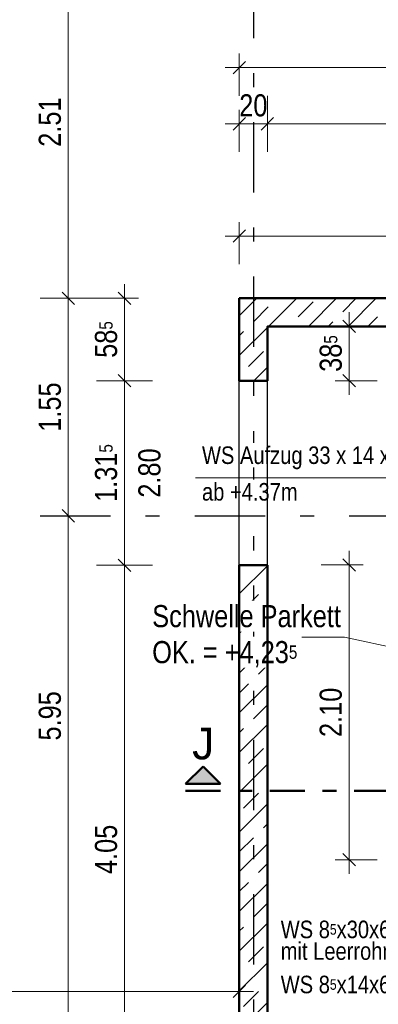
# Model space of a CAD drawing. Header units: millimetres. Extents: x 0 to 78.9, y -26.7 to 42.
# Tile 45 of 68: x 36 to 38.5, y 21.2 to 28.2. Entities that reach past the tile are written whole.
import ezdxf

# ---------------------------------------------------------------- set-up
doc = ezdxf.new("R2010")
doc.units = ezdxf.units.MM
doc.linetypes.add('DASHDOT', pattern=[1, 0.5, -0.25, 0, -0.25])
doc.linetypes.add('DASHDOTX2', pattern=[2, 1, -0.5, 0, -0.5])
for name, color, linetype, lineweight in [('Achsen', 7, 'Continuous', 20), ('Schraffuren', 7, 'Continuous', 20), ('Texte', 7, 'Continuous', 20)]:
    doc.layers.add(name, color=color, linetype=linetype, lineweight=lineweight)
doc.styles.add('Arial', font='arial.ttf')
doc.styles.add('Arial Narrow', font='ARIALN.TTF')
doc.dimstyles.new('Arch_Strakon_dimstyle', dxfattribs={"dimtxt": 11.25, "dimasz": 1, "dimexe": 1.25, "dimexo": 0.0625, "dimgap": 1, "dimtad": 0, "dimdec": 5, "dimzin": 12, "dimdsep": 46, "dimtxsty": 'Arial Narrow', "dimblk": 'Arrowhead_Tick', "dimsah": 1, "dimcen": 0, "dimse1": 1, "dimse2": 1, "dimclrd": 6, "dimclrt": 3, "dimazin": 0, "dimtfac": 1, "dimtdec": 4, "dimtmove": 0, "dimatfit": 3, "dimldrblk": 'NONE', "dimfxl": 1, "dimtvp": 1, "dimtolj": 1, "dimtzin": 0, "dimlwd": 13, "dimarcsym": 2})
pattern_1 = [(45, (0, 0), (-0.14142136, 0.14142136), [0.15, -0.1]), (45, (-0.07071, 0.07071), (-0.14142136, 0.14142136), [])]

# ---------------------------------------------------------------- blocks, each defined once
blk = doc.blocks.new('Arrowhead_Tick')
at = {"color": 0, "linetype": 'Continuous', "lineweight": -2}
for p, q in [((0, 20), (0, -10)), ((-1, 0), (0, 0)), ((10, 0), (0, 0))]:
    blk.add_line(p, q, dxfattribs=at)
at = {"color": 2, "linetype": 'Continuous', "lineweight": 35}
blk.add_line((4.42, 4.42), (-4.42, -4.42), dxfattribs=at)
blk = doc.blocks.new('*D46')
at = {"layer": 'Achsen', "color": 6, "linetype": 'Continuous', "lineweight": 13}
blk.add_line((42.7, 24.2984), (42.7, 25.9784), dxfattribs=at)
at = {"layer": 'Defpoints', "color": 0}
for p in [(37.7176, 25.9884), (42.7, 25.9884), (39.4476, 24.2884)]:
    blk.add_point(p, dxfattribs=at)
at = {"layer": 'Achsen', "color": 6, "lineweight": 13, "xscale": 0.01, "yscale": 0.01, "zscale": 0.01}
for p, rotation in [((42.7, 25.9884), 90), ((42.7, 24.2884), 270)]:
    blk.add_blockref('Arrowhead_Tick', p, dxfattribs=dict(at, rotation=rotation))
at = {"layer": 'Achsen', "color": 2, "lineweight": -2, "insert": (42.5696, 25.1384), "char_height": 0.1575, "attachment_point": 5, "rotation": 90, "style": 'Arial Narrow'}
blk.add_mtext('\\A1;1.70', dxfattribs=at)
blk = doc.blocks.new('_None')
blk = doc.blocks.new('*D241')
at = {"layer": 'Achsen', "color": 6, "linetype": 'Continuous', "lineweight": 13}
blk.add_line((36.7, 20.2484), (36.7, 24.276), dxfattribs=at)
at = {"layer": 'Defpoints', "color": 0}
for p in [(36.7, 24.286), (37.5176, 24.286), (37.5176, 20.2384)]:
    blk.add_point(p, dxfattribs=at)
at = {"layer": 'Achsen', "color": 6, "lineweight": 13, "xscale": 0.01, "yscale": 0.01, "zscale": 0.01}
for p, rotation in [((36.7, 24.286), 90), ((36.7, 20.2384), 270)]:
    blk.add_blockref('Arrowhead_Tick', p, dxfattribs=dict(at, rotation=rotation))
at = {"layer": 'Achsen', "color": 2, "lineweight": 35, "insert": (36.5696, 22.2622), "char_height": 0.1575, "attachment_point": 5, "rotation": 90, "style": 'Arial Narrow'}
blk.add_mtext('\\A1;4.05', dxfattribs=at)
blk = doc.blocks.new('*D242')
at = {"layer": 'Achsen', "color": 6, "linetype": 'Continuous', "lineweight": 13}
blk.add_line((36.7, 25.611), (36.7, 26.1784), dxfattribs=at)
at = {"layer": 'Defpoints', "color": 0}
for p in [(36.7, 26.1884), (37.5176, 26.1884), (37.5176, 25.601)]:
    blk.add_point(p, dxfattribs=at)
at = {"layer": 'Achsen', "color": 6, "lineweight": 13, "xscale": 0.01, "yscale": 0.01, "zscale": 0.01}
for p, rotation in [((36.7, 26.1884), 90), ((36.7, 25.601), 270)]:
    blk.add_blockref('Arrowhead_Tick', p, dxfattribs=dict(at, rotation=rotation))
at = {"layer": 'Achsen', "color": 2, "lineweight": 35, "insert": (36.5696, 25.8947), "char_height": 0.1575, "attachment_point": 5, "rotation": 90, "style": 'Arial Narrow'}
blk.add_mtext('\\A1;58{\\A1;\\H.6x;\\S5;}', dxfattribs=at)
blk = doc.blocks.new('*D243')
at = {"layer": 'Achsen', "color": 6, "linetype": 'Continuous', "lineweight": 13}
blk.add_line((42.7, 25.9984), (42.7, 26.1784), dxfattribs=at)
at = {"layer": 'Defpoints', "color": 0}
for p in [(37.5176, 26.1884), (42.7, 26.1884), (37.7176, 25.9884)]:
    blk.add_point(p, dxfattribs=at)
at = {"layer": 'Achsen', "color": 6, "lineweight": 13, "xscale": 0.01, "yscale": 0.01, "zscale": 0.01}
for p, rotation in [((42.7, 26.1884), 90), ((42.7, 25.9884), 270)]:
    blk.add_blockref('Arrowhead_Tick', p, dxfattribs=dict(at, rotation=rotation))
at = {"layer": 'Achsen', "color": 2, "lineweight": 35, "insert": (42.5696, 26.0884), "char_height": 0.1575, "attachment_point": 5, "rotation": 90, "style": 'Arial Narrow'}
blk.add_mtext('\\A1;20', dxfattribs=at)
blk = doc.blocks.new('*D244')
at = {"layer": 'Achsen', "color": 6, "linetype": 'Continuous', "lineweight": 13}
blk.add_line((38.3, 25.611), (38.3, 25.9784), dxfattribs=at)
at = {"layer": 'Defpoints', "color": 0}
for p in [(37.7176, 25.9884), (38.3, 25.9884), (37.7176, 25.601)]:
    blk.add_point(p, dxfattribs=at)
at = {"layer": 'Achsen', "color": 6, "lineweight": 13, "xscale": 0.01, "yscale": 0.01, "zscale": 0.01}
for p, rotation in [((38.3, 25.9884), 90), ((38.3, 25.601), 270)]:
    blk.add_blockref('Arrowhead_Tick', p, dxfattribs=dict(at, rotation=rotation))
at = {"layer": 'Achsen', "color": 2, "lineweight": 35, "insert": (38.1696, 25.7947), "char_height": 0.1575, "attachment_point": 5, "rotation": 90, "style": 'Arial Narrow'}
blk.add_mtext('\\A1;38{\\A1;\\H.6x;\\S5;}', dxfattribs=at)
blk = doc.blocks.new('*D247')
at = {"layer": 'Achsen', "color": 6, "linetype": 'Continuous', "lineweight": 13}
blk.add_line((38.3, 22.1984), (38.3, 24.2784), dxfattribs=at)
at = {"layer": 'Defpoints', "color": 0}
for p in [(38.3, 24.2884), (39.4476, 24.2884), (39.4476, 22.1884)]:
    blk.add_point(p, dxfattribs=at)
at = {"layer": 'Achsen', "color": 6, "lineweight": 13, "xscale": 0.01, "yscale": 0.01, "zscale": 0.01}
for p, rotation in [((38.3, 24.2884), 90), ((38.3, 22.1884), 270)]:
    blk.add_blockref('Arrowhead_Tick', p, dxfattribs=dict(at, rotation=rotation))
at = {"layer": 'Achsen', "color": 2, "lineweight": 35, "insert": (38.1696, 23.2384), "char_height": 0.1575, "attachment_point": 5, "rotation": 90, "style": 'Arial Narrow'}
blk.add_mtext('\\A1;2.10', dxfattribs=at)
blk = doc.blocks.new('*D248')
at = {"layer": 'Achsen', "color": 6, "linetype": 'Continuous', "lineweight": 13}
blk.add_line((36.7, 24.296), (36.7, 25.591), dxfattribs=at)
at = {"layer": 'Defpoints', "color": 0}
for p in [(36.7, 25.601), (37.5176, 25.601), (37.5176, 24.286)]:
    blk.add_point(p, dxfattribs=at)
at = {"layer": 'Achsen', "color": 6, "lineweight": 13, "xscale": 0.01, "yscale": 0.01, "zscale": 0.01}
for p, rotation in [((36.7, 25.601), 90), ((36.7, 24.286), 270)]:
    blk.add_blockref('Arrowhead_Tick', p, dxfattribs=dict(at, rotation=rotation))
at = {"layer": 'Achsen', "color": 2, "lineweight": 35, "insert": (36.5696, 24.9435), "char_height": 0.1575, "attachment_point": 5, "rotation": 90, "style": 'Arial Narrow'}
blk.add_mtext('\\A1;1.31{\\A1;\\H.6x;\\S5;}', dxfattribs=at)
blk = doc.blocks.new('*D249')
at = {"layer": 'Achsen', "color": 6, "linetype": 'Continuous', "lineweight": 13}
blk.add_line((37.5276, 27.4314), (37.7076, 27.4314), dxfattribs=at)
at = {"layer": 'Defpoints', "color": 0}
for p in [(37.7176, 27.4314), (37.5176, 26.1884), (37.7176, 25.9884)]:
    blk.add_point(p, dxfattribs=at)
at = {"layer": 'Achsen', "color": 6, "lineweight": 13, "xscale": 0.01, "yscale": 0.01, "zscale": 0.01}
blk.add_blockref('Arrowhead_Tick', (37.7176, 27.4314), dxfattribs=at)
at = {"layer": 'Achsen', "color": 6, "lineweight": 13, "xscale": 0.01, "yscale": 0.01, "zscale": 0.01, "rotation": 180}
blk.add_blockref('Arrowhead_Tick', (37.5176, 27.4314), dxfattribs=at)
at = {"layer": 'Achsen', "color": 2, "lineweight": 35, "insert": (37.6176, 27.5618), "char_height": 0.1575, "attachment_point": 5, "style": 'Arial Narrow'}
blk.add_mtext('\\A1;20', dxfattribs=at)
blk = doc.blocks.new('*D250')
at = {"layer": 'Achsen', "color": 6, "linetype": 'Continuous', "lineweight": 13}
blk.add_line((37.7276, 27.4314), (43.9376, 27.4314), dxfattribs=at)
at = {"layer": 'Defpoints', "color": 0}
for p in [(43.9476, 27.4314), (37.7176, 25.9884), (43.9476, 25.9884)]:
    blk.add_point(p, dxfattribs=at)
at = {"layer": 'Achsen', "color": 6, "lineweight": 13, "xscale": 0.01, "yscale": 0.01, "zscale": 0.01}
blk.add_blockref('Arrowhead_Tick', (43.9476, 27.4314), dxfattribs=at)
at = {"layer": 'Achsen', "color": 6, "lineweight": 13, "xscale": 0.01, "yscale": 0.01, "zscale": 0.01, "rotation": 180}
blk.add_blockref('Arrowhead_Tick', (37.7176, 27.4314), dxfattribs=at)
at = {"layer": 'Achsen', "color": 2, "lineweight": 35, "insert": (40.8326, 27.5618), "char_height": 0.1575, "attachment_point": 5, "style": 'Arial Narrow'}
blk.add_mtext('\\A1;6.23', dxfattribs=at)
blk = doc.blocks.new('*D254')
at = {"layer": 'Achsen', "color": 6, "linetype": 'Continuous', "lineweight": 13}
blk.add_line((37.5276, 27.8314), (46.978, 27.8314), dxfattribs=at)
at = {"layer": 'Defpoints', "color": 0}
for p in [(46.988, 27.8314), (46.988, 26.9884), (37.5176, 26.1884)]:
    blk.add_point(p, dxfattribs=at)
at = {"layer": 'Achsen', "color": 6, "lineweight": 13, "xscale": 0.01, "yscale": 0.01, "zscale": 0.01}
blk.add_blockref('Arrowhead_Tick', (46.988, 27.8314), dxfattribs=at)
at = {"layer": 'Achsen', "color": 6, "lineweight": 13, "xscale": 0.01, "yscale": 0.01, "zscale": 0.01, "rotation": 180}
blk.add_blockref('Arrowhead_Tick', (37.5176, 27.8314), dxfattribs=at)
at = {"layer": 'Achsen', "color": 2, "lineweight": 35, "insert": (42.2528, 27.9618), "char_height": 0.1575, "attachment_point": 5, "style": 'Arial Narrow'}
blk.add_mtext('\\A1;9.47', dxfattribs=at)
blk = doc.blocks.new('*D275')
at = {"layer": 'Achsen', "color": 6, "linetype": 'Continuous', "lineweight": 13}
blk.add_line((36.3, 24.6484), (36.3, 26.1784), dxfattribs=at)
at = {"layer": 'Defpoints', "color": 0}
for p in [(36.3, 26.1884), (37.5176, 26.1884), (37.5177, 24.6384)]:
    blk.add_point(p, dxfattribs=at)
at = {"layer": 'Achsen', "color": 6, "lineweight": 13, "xscale": 0.01, "yscale": 0.01, "zscale": 0.01}
for p, rotation in [((36.3, 26.1884), 90), ((36.3, 24.6384), 270)]:
    blk.add_blockref('Arrowhead_Tick', p, dxfattribs=dict(at, rotation=rotation))
at = {"layer": 'Achsen', "color": 2, "lineweight": 35, "insert": (36.1696, 25.4134), "char_height": 0.1575, "attachment_point": 5, "rotation": 90, "style": 'Arial Narrow'}
blk.add_mtext('\\A1;1.55', dxfattribs=at)
blk = doc.blocks.new('*D280')
at = {"layer": 'Achsen', "color": 6, "linetype": 'Continuous', "lineweight": 13}
blk.add_line((37.5276, 26.6314), (44.138, 26.6314), dxfattribs=at)
at = {"layer": 'Defpoints', "color": 0}
for p in [(44.148, 26.6314), (37.5176, 26.1884), (44.148, 26.1884)]:
    blk.add_point(p, dxfattribs=at)
at = {"layer": 'Achsen', "color": 6, "lineweight": 13, "xscale": 0.01, "yscale": 0.01, "zscale": 0.01}
blk.add_blockref('Arrowhead_Tick', (44.148, 26.6314), dxfattribs=at)
at = {"layer": 'Achsen', "color": 6, "lineweight": 13, "xscale": 0.01, "yscale": 0.01, "zscale": 0.01, "rotation": 180}
blk.add_blockref('Arrowhead_Tick', (37.5176, 26.6314), dxfattribs=at)
at = {"layer": 'Achsen', "color": 2, "lineweight": 35, "insert": (40.8328, 26.7618), "char_height": 0.1575, "attachment_point": 5, "style": 'Arial Narrow'}
blk.add_mtext('\\A1;6.63', dxfattribs=at)
blk = doc.blocks.new('*D281')
at = {"layer": 'Achsen', "color": 6, "linetype": 'Continuous', "lineweight": 13}
blk.add_line((36.3, 20.2484), (36.3, 26.1784), dxfattribs=at)
at = {"layer": 'Defpoints', "color": 0}
for p in [(36.3, 26.1884), (37.5176, 26.1884), (37.5176, 20.2384)]:
    blk.add_point(p, dxfattribs=at)
at = {"layer": 'Achsen', "color": 6, "lineweight": 13, "xscale": 0.01, "yscale": 0.01, "zscale": 0.01}
for p, rotation in [((36.3, 26.1884), 90), ((36.3, 20.2384), 270)]:
    blk.add_blockref('Arrowhead_Tick', p, dxfattribs=dict(at, rotation=rotation))
at = {"layer": 'Achsen', "color": 2, "lineweight": 35, "insert": (36.1696, 23.2134), "char_height": 0.1575, "attachment_point": 5, "rotation": 90, "style": 'Arial Narrow'}
blk.add_mtext('\\A1;5.95', dxfattribs=at)
blk = doc.blocks.new('*D332')
at = {"layer": 'Achsen', "color": 6, "linetype": 'Continuous', "lineweight": 13}
blk.add_line((36.3, 26.1984), (36.3, 28.6884), dxfattribs=at)
at = {"layer": 'Defpoints', "color": 0}
for p in [(36.3, 28.6984), (48.7755, 28.6984), (37.5176, 26.1884)]:
    blk.add_point(p, dxfattribs=at)
at = {"layer": 'Achsen', "color": 6, "lineweight": 13, "xscale": 0.01, "yscale": 0.01, "zscale": 0.01}
for p, rotation in [((36.3, 28.6984), 90), ((36.3, 26.1884), 270)]:
    blk.add_blockref('Arrowhead_Tick', p, dxfattribs=dict(at, rotation=rotation))
at = {"layer": 'Achsen', "color": 2, "lineweight": 35, "insert": (36.1696, 27.4434), "char_height": 0.1575, "attachment_point": 5, "rotation": 90, "style": 'Arial Narrow'}
blk.add_mtext('\\A1;2.51', dxfattribs=at)
blk = doc.blocks.new('*D369')
at = {"color": 6, "linetype": 'Continuous', "lineweight": 13}
blk.add_line((23.9527, 21.25), (37.5076, 21.25), dxfattribs=at)
at = {"layer": 'Defpoints', "color": 0}
for p in [(37.5176, 21.25), (23.9427, 20.6984), (37.5176, 20.2384)]:
    blk.add_point(p, dxfattribs=at)
at = {"color": 6, "lineweight": 13, "xscale": 0.01, "yscale": 0.01, "zscale": 0.01}
blk.add_blockref('Arrowhead_Tick', (37.5176, 21.25), dxfattribs=at)
at = {"color": 6, "lineweight": 13, "xscale": 0.01, "yscale": 0.01, "zscale": 0.01, "rotation": 180}
blk.add_blockref('Arrowhead_Tick', (23.9427, 21.25), dxfattribs=at)
at = {"color": 2, "lineweight": 35, "insert": (30.7301, 21.3804), "char_height": 0.1575, "attachment_point": 5, "style": 'Arial Narrow'}
blk.add_mtext('\\A1;13.57{\\A1;\\H.6x;\\S5;}', dxfattribs=at)

msp = doc.modelspace()

# ---------------------------------------------------------------- hatches: boundary and pattern name
at = {"lineweight": 25, "true_color": 0x0000ff}
msp.add_hatch(color=5, dxfattribs=at).paths.add_polyline_path([(37.2596413, 22.8534799), (37.1346413, 22.7284799), (37.3846413, 22.7284799)])
at = {"layer": 'Schraffuren', "lineweight": 35}
h = msp.add_hatch(dxfattribs=at)
h.set_pattern_fill('bB', color=2, scale=0.01, angle=45, style=0, pattern_type=2)
h.set_pattern_definition(pattern_1)
h.paths.add_polyline_path([(44.1479921, 26.1884233), (44.1479921, 25.9884233), (37.5176185, 25.9884233), (37.5176185, 26.1884233)])
h = msp.add_hatch(dxfattribs=at)
h.set_pattern_fill('bB', color=2, scale=0.01, angle=45, style=0, pattern_type=2)
h.set_pattern_definition(pattern_1)
h.paths.add_polyline_path([(37.7176938, 25.9884233), (37.7176938, 25.6009834), (37.5176938, 25.6009834), (37.5176938, 25.9884233)])
h = msp.add_hatch(dxfattribs=at)
h.set_pattern_fill('bB', color=2, scale=0.01, angle=45, style=0, pattern_type=2)
h.set_pattern_definition(pattern_1)
h.paths.add_polyline_path([(37.7176938, 24.2859834), (37.7176938, 20.4883995), (37.5176938, 20.4883995), (37.5176938, 24.2859834)])

# ---------------------------------------------------------------- linework, layer by layer
at = {"color": 5, "linetype": 'Continuous', "lineweight": 18}
for p, q in [((37.2054829, 24.9082746), (38.9660748, 24.9082746)), ((36.886166, 23.7751342), (38.2661826, 23.7751342)), ((38.2661826, 23.7751342), (39.5581942, 23.4943105))]:
    msp.add_line(p, q, dxfattribs=at)
at = {"color": 4, "linetype": 'Continuous', "lineweight": 50}
for p, q in [((37.2596413, 22.8534799), (37.1346413, 22.7284799)), ((37.3846413, 22.7284799), (37.2596413, 22.8534799)), ((37.1346413, 22.7284799), (37.3846413, 22.7284799))]:
    msp.add_line(p, q, dxfattribs=at)
at = {"color": 4, "linetype": 'DASHDOT', "lineweight": 50, "ltscale": 0.5}
msp.add_line((37.1346413, 22.6784799), (43.103424, 22.6784799), dxfattribs=at)
at = {"layer": 'Achsen', "color": 3, "linetype": 'DASHDOTX2', "lineweight": 25, "ltscale": 0.5}
for p, q in [((37.6176415, 39.542572), (37.6176415, 12.9224793)), ((3.1006415, 24.6383995), (48.7755368, 24.6383995))]:
    msp.add_line(p, q, dxfattribs=at)
at = {"layer": 'Achsen', "color": 9, "linetype": 'Continuous', "lineweight": 0}
for centre in [(37.5176938, 25.9884233), (37.7176938, 25.9884233), (37.5176938, 24.6383995), (37.5176938, 24.2859834), (37.7176938, 24.2859834)]:
    msp.add_circle(centre, 0.00111, dxfattribs=at)
at = {"layer": 'Texte', "color": 4, "linetype": 'Continuous', "lineweight": 50}
for p, q in [((37.5176185, 26.1884233), (44.1479921, 26.1884233)), ((37.5176185, 25.9884233), (37.5176185, 26.1884233)), ((37.5176185, 25.6009834), (37.5176185, 25.9884233)), ((37.7176185, 25.9884233), (43.9476373, 25.9884233)), ((37.7176185, 25.6009834), (37.7176185, 25.9884233)), ((37.5176938, 25.6009834), (37.7176938, 25.6009834)), ((37.5176938, 24.2860301), (37.7176938, 24.2860301))]:
    msp.add_line(p, q, dxfattribs=at)

# ---------------------------------------------------------------- texts
at = {"color": 4, "lineweight": 50, "style": 'Arial'}
msp.add_text('J', height=0.225, dxfattribs=at).set_placement((37.1820163, 22.9034799))
at = {"color": 3, "lineweight": 25, "style": 'Arial Narrow'}
msp.add_text('mit Leerrohr ø 30 mm', height=0.125, dxfattribs=at).set_placement((37.8126782, 21.4753902))
at = {"color": 3, "lineweight": 25, "char_height": 0.125, "attachment_point": 7, "line_spacing_factor": 0.9, "style": 'Arial Narrow'}
for s, insert in [('WS 8{\\A1;\\H.6x;\\S5;}x30x6{\\A1;\\H.6x;\\S5;} UK = 97{\\A1;\\H.6x;\\S8;} ab +4.17', (37.8126782, 21.6277689)), ('WS 8{\\A1;\\H.6x;\\S5;}x14x6{\\A1;\\H.6x;\\S5;} UK = 1.93 ab 4.17', (37.8126782, 21.2353402))]:
    msp.add_mtext(s, dxfattribs=dict(at, insert=insert))
at = {"layer": 'Achsen', "color": 2, "lineweight": 35, "insert": (36.87875, 24.9434834), "char_height": 0.1575, "attachment_point": 5, "rotation": 90, "line_spacing_factor": 0.9, "style": 'Arial Narrow'}
msp.add_mtext('2.80', dxfattribs=at)

# ---------------------------------------------------------------- dimensions: what is measured, and where the dimension line sits
at = {"lineweight": 35}
dim = msp.add_linear_dim(base=(37.5176185, 21.25), p1=(23.9426724, 20.6983993), p2=(37.5176185, 20.2383995), text='13.57{\\A1;\\H.6x;\\S5;}', dimstyle='Arch_Strakon_dimstyle', override={"dimscale": 0.01, "dimtxt": 15.75, "dimasz": 1, "dimgap": 5, "dimtad": 1, "dimjust": 0, "dimtih": 0, "dimtoh": 0, "dimdec": 5, "dimdsep": 46, "dimtxsty": 'Arial Narrow', "dimclrd": 6, "dimclrt": 2, "dimtix": 1, "dimtofl": 255, "dimtmove": 0, "dimatfit": 2, "dimfxl": 0, "dimfxlon": 0, "dimtvp": 31.746032, "dimlwd": 13}, dxfattribs=at)
dim.commit()
dim.dimension.update_dxf_attribs({"geometry": '*D369', "text_midpoint": (30.7301455, 21.25), "dimtype": 160})
at = {"layer": 'Achsen', "lineweight": 35}
for base, p1, p2, text, picture, middle in [((36.3, 28.6983995), (37.5176185, 26.1884233), (48.7755368, 28.6983995), '2.51', '*D332', (36.3, 27.4434114)), ((36.3, 26.1884233), (37.5176938, 24.6383995), (37.5176185, 26.1884233), '1.55', '*D275', (36.3, 25.4134114)), ((36.3, 26.1884233), (37.5176185, 20.2383995), (37.5176185, 26.1884233), '5.95', '*D281', (36.3, 23.2134114)), ((36.7, 26.1884233), (37.5176185, 25.6009834), (37.5176185, 26.1884233), '58{\\A1;\\H.6x;\\S5;}', '*D242', (36.7, 25.8947033)), ((42.7, 26.1884233), (37.7176185, 25.9884233), (37.5176185, 26.1884233), '20', '*D243', (42.7, 26.0884233)), ((38.3, 25.9884233), (37.7176185, 25.6009834), (37.7176185, 25.9884233), '38{\\A1;\\H.6x;\\S5;}', '*D244', (38.3, 25.7947033)), ((36.7, 25.6009834), (37.5176185, 24.2859834), (37.5176185, 25.6009834), '1.31{\\A1;\\H.6x;\\S5;}', '*D248', (36.7, 24.9434834)), ((36.7, 24.2859834), (37.5176185, 20.2383995), (37.5176185, 24.2859834), '4.05', '*D241', (36.7, 22.2621914)), ((38.3, 24.2884233), (39.4476373, 22.1884028), (39.4476373, 24.2884233), '2.10', '*D247', (38.3, 23.2384131))]:
    dim = msp.add_linear_dim(base=base, p1=p1, p2=p2, angle=90, text=text, dimstyle='Arch_Strakon_dimstyle', override={"dimscale": 0.01, "dimtxt": 15.75, "dimasz": 1, "dimgap": 5, "dimtad": 1, "dimjust": 0, "dimtih": 0, "dimtoh": 0, "dimdec": 5, "dimdsep": 46, "dimtxsty": 'Arial Narrow', "dimclrd": 6, "dimclrt": 2, "dimtix": 1, "dimtofl": 255, "dimtmove": 0, "dimatfit": 2, "dimfxl": 0, "dimfxlon": 0, "dimtvp": 31.746032, "dimlwd": 13}, dxfattribs=at)
    dim.commit()
    dim.dimension.update_dxf_attribs({"geometry": picture, "text_midpoint": middle, "dimtype": 160})
for base, p1, p2, text, picture, middle in [((46.9879921, 27.8314319), (37.5176185, 26.1884233), (46.9879921, 26.9884233), '9.47', '*D254', (42.2528053, 27.8314319)), ((37.7176185, 27.4314319), (37.5176185, 26.1884233), (37.7176185, 25.9884233), '20', '*D249', (37.6176185, 27.4314319)), ((43.9476373, 27.4314319), (37.7176185, 25.9884233), (43.9476373, 25.9884233), '6.23', '*D250', (40.8326279, 27.4314319)), ((44.1479921, 26.6314319), (37.5176185, 26.1884233), (44.1479921, 26.1884233), '6.63', '*D280', (40.8328053, 26.6314319))]:
    dim = msp.add_linear_dim(base=base, p1=p1, p2=p2, text=text, dimstyle='Arch_Strakon_dimstyle', override={"dimscale": 0.01, "dimtxt": 15.75, "dimasz": 1, "dimgap": 5, "dimtad": 1, "dimjust": 0, "dimtih": 0, "dimtoh": 0, "dimdec": 5, "dimdsep": 46, "dimtxsty": 'Arial Narrow', "dimclrd": 6, "dimclrt": 2, "dimtix": 1, "dimtofl": 255, "dimtmove": 0, "dimatfit": 2, "dimfxl": 0, "dimfxlon": 0, "dimtvp": 31.746032, "dimlwd": 13}, dxfattribs=at)
    dim.commit()
    dim.dimension.update_dxf_attribs({"geometry": picture, "text_midpoint": middle, "dimtype": 160})
at = {"layer": 'Achsen', "lineweight": -2}
dim = msp.add_linear_dim(base=(42.7, 25.9884233), p1=(39.4476373, 24.2884233), p2=(37.7176185, 25.9884233), angle=90, text='1.70', dimstyle='Arch_Strakon_dimstyle', override={"dimscale": 0.01, "dimtxt": 15.75, "dimasz": 1, "dimgap": 5, "dimtad": 1, "dimjust": 0, "dimtih": 0, "dimtoh": 0, "dimdec": 4, "dimdsep": 46, "dimtxsty": 'Arial Narrow', "dimclrd": 6, "dimclrt": 2, "dimtix": 1, "dimtofl": 255, "dimtmove": 0, "dimatfit": 2, "dimfxl": 0, "dimfxlon": 0, "dimtvp": 31.746032, "dimlwd": 13}, dxfattribs=at)
dim.commit()
dim.dimension.update_dxf_attribs({"geometry": '*D46', "text_midpoint": (42.7, 25.1384233), "dimtype": 160})

# ---------------------------------------------------------------- next in the draw order: texts
at = {"color": 3, "lineweight": 25, "insert": (37.2519976, 24.9702941), "char_height": 0.125, "attachment_point": 7, "line_spacing_factor": 0.9, "style": 'Arial Narrow', "bg_fill": 3, "box_fill_scale": 1.2, "bg_fill_color": 256, "bg_fill_true_color": 13158600, "bg_fill_transparency": 0}
msp.add_mtext('WS Aufzug 33 x 14 x 2,20{\\A1;\\H.6x;\\S5;}', dxfattribs=at)
at = {"color": 2, "lineweight": 35, "insert": (36.8974777, 23.8430038), "char_height": 0.1575, "attachment_point": 7, "line_spacing_factor": 0.9, "style": 'Arial Narrow', "bg_fill": 3, "box_fill_scale": 1.2, "bg_fill_color": 256, "bg_fill_true_color": 13158600, "bg_fill_transparency": 0}
msp.add_mtext('Schwelle Parkett', dxfattribs=at)

# ---------------------------------------------------------------- next in the draw order: texts
at = {"color": 3, "lineweight": 25, "insert": (37.2519976, 24.7452941), "char_height": 0.125, "attachment_point": 7, "line_spacing_factor": 0.9, "style": 'Arial Narrow', "bg_fill": 3, "box_fill_scale": 1.2, "bg_fill_color": 256, "bg_fill_true_color": 13158600, "bg_fill_transparency": 0}
msp.add_mtext('ab +4.37m', dxfattribs=at)
at = {"color": 2, "lineweight": 35, "insert": (36.8974777, 23.5595038), "char_height": 0.1575, "attachment_point": 7, "line_spacing_factor": 0.9, "style": 'Arial Narrow', "bg_fill": 3, "box_fill_scale": 1.2, "bg_fill_color": 256, "bg_fill_true_color": 13158600, "bg_fill_transparency": 0}
msp.add_mtext('OK. = +4,23{\\A1;\\H.6x;\\S5;}', dxfattribs=at)

# ---------------------------------------------------------------- next in the draw order: linework, layer by layer
at = {"layer": 'Achsen', "color": 3, "linetype": 'Continuous', "lineweight": 25}
for p, q in [((37.5176185, 24.2859834), (37.5176185, 25.6009834)), ((37.7176185, 24.2859834), (37.7176185, 25.6009834))]:
    msp.add_line(p, q, dxfattribs=at)
at = {"layer": 'Texte', "color": 4, "linetype": 'Continuous', "lineweight": 50}
for p, q in [((37.5176185, 20.4883995), (37.5176185, 24.2859834)), ((37.7176185, 20.4883995), (37.7176185, 24.2859834))]:
    msp.add_line(p, q, dxfattribs=at)

doc.saveas('drawing.dxf')
